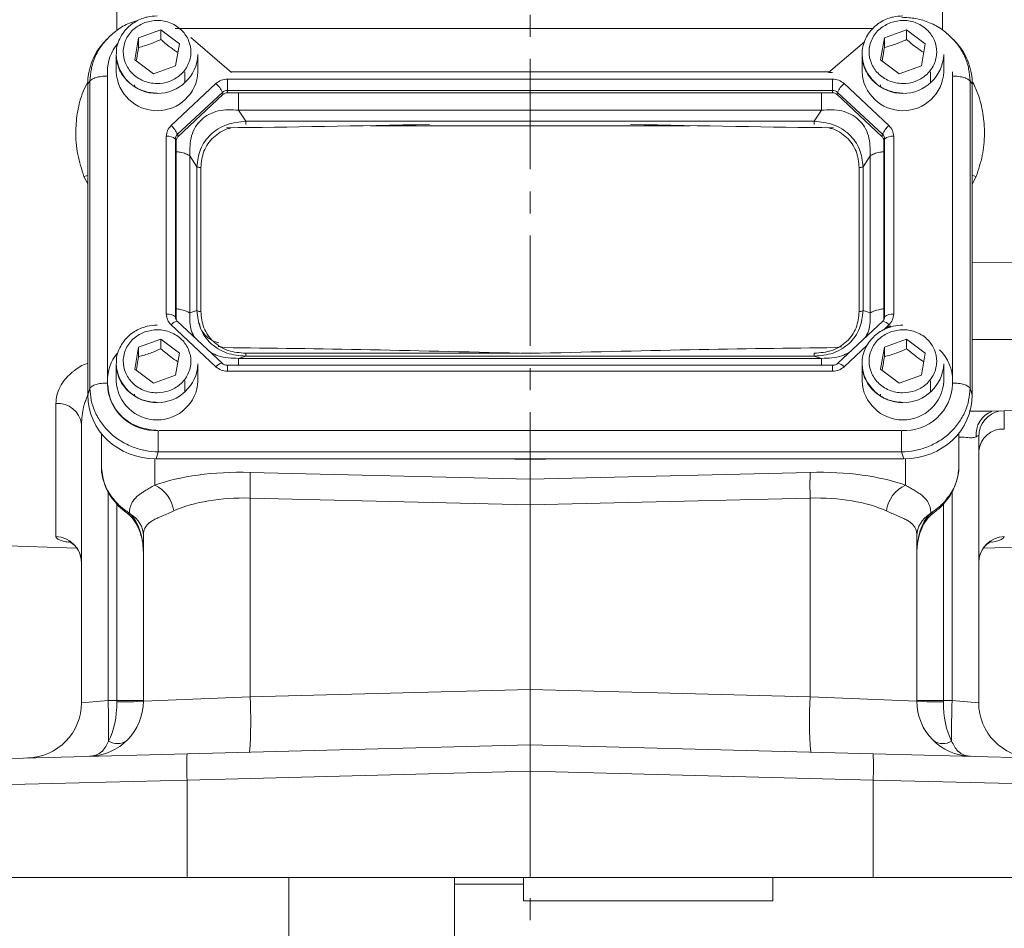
# Model space of a CAD drawing. Header units: inches. Extents: x 0.3 to 33.9, y 0.2 to 21.6.
# Tile 10 of 26: x 21 to 25.5, y 4.8 to 8.9. Entities that reach past the tile are written whole.
import ezdxf

# ---------------------------------------------------------------- set-up
doc = ezdxf.new("R2010")
doc.units = ezdxf.units.IN
doc.header["$MEASUREMENT"] = 0
doc.linetypes.add('CENTERX2', pattern=[0.8, 0.5, -0.1, 0.1, -0.1])
doc.layers.add('SLD-0', color=7, linetype='Continuous', lineweight=15)
doc.styles.add('SLDTEXTSTYLE0', font='TXT', dxfattribs={"width": 0.75})
doc.dimstyles.new('SLDDIMSTYLE0', dxfattribs={"dimtxt": 0.25, "dimasz": 0.13, "dimexe": 0, "dimexo": 0.0625, "dimgap": 0.0625, "dimtad": 0, "dimtih": 1, "dimtoh": 1, "dimrnd": 1e-09, "dimzin": 12, "dimdsep": 46, "dimtxsty": 'SLDTEXTSTYLE0', "dimsah": 1, "dimcen": 0.09, "dimadec": 0, "dimazin": 3, "dimtfac": 1, "dimtofl": 0, "dimtmove": 0, "dimatfit": 3, "dimfxl": 1, "dimfrac": 2, "dimtolj": 1, "dimtzin": 12, "dimarcsym": 0})

# ---------------------------------------------------------------- blocks, each defined once
blk = doc.blocks.new('_D_11')
at = {"layer": 'SLD-0'}
for p, q in [((23.369, 12.6045), (30.951, 12.6045)), ((30.826, 12.6045), (30.826, 9.2256)), ((30.3469, 8.8515), (30.2962, 8.8515)), ((30.2962, 8.8515), (30.2962, 8.4547)), ((31.3051, 8.8515), (31.3559, 8.8515)), ((31.3559, 8.8515), (31.3559, 8.4547)), ((30.2962, 8.4547), (30.3469, 8.4547)), ((31.3559, 8.4547), (31.3051, 8.4547)), ((30.826, 5.0249), (30.826, 8.4039)), ((26.866, 5.0249), (30.951, 5.0249))]:
    blk.add_line(p, q, dxfattribs=at)
for points in [[(30.826, 12.6045), (30.806, 12.4745), (30.846, 12.4745)], [(30.826, 5.0249), (30.846, 5.1549), (30.806, 5.1549)]]:
    blk.add_solid(points, dxfattribs=at)
at = {"layer": 'SLD-0', "char_height": 0.25, "attachment_point": 1, "style": 'SLDTEXTSTYLE0'}
for s, insert in [('7.58', (30.4012, 9.2246, -2.4475)), ('192.5', (30.4104, 8.7769, -2.4475))]:
    blk.add_mtext(s, dxfattribs=dict(at, insert=insert))

msp = doc.modelspace()

# ---------------------------------------------------------------- linework, layer by layer
at = {"color": 8, "linetype": 'Continuous', "lineweight": 15}
for p, q in [((25.1848, 10.3555), (25.1848, 8.8633)), ((21.4483, 8.8598), (21.4483, 10.1421)), ((24.8693, 8.8693), (21.7131, 8.8693)), ((21.4061, 8.651), (21.4061, 7.2817)), ((25.2308, 7.2817), (25.2308, 8.651)), ((24.0428, 8.4291), (22.5951, 8.4291)), ((21.3, 8.1995), (21.317, 8.2038)), ((21.317, 8.1665), (21.3, 8.1995)), ((25.3379, 8.1995), (25.32, 8.1643)), ((25.32, 7.8095), (25.5232, 7.8117)), ((24.9195, 7.5058), (24.9428, 7.5275)), ((24.9354, 7.5126), (24.9471, 7.5235)), ((25.5232, 7.4615), (25.32, 7.4615)), ((22.0319, 7.399), (23.2697, 7.399)), ((23.2768, 7.399), (23.3611, 7.399)), ((24.7395, 7.3378), (24.8441, 7.4354)), ((21.9498, 7.3444), (21.9498, 7.3175)), ((24.6872, 7.3175), (24.6872, 7.3444)), ((21.6202, 6.9212), (21.6202, 6.8014)), ((23.319, 6.9183), (23.1805, 6.9211)), ((23.4574, 6.9211), (23.319, 6.9183)), ((25.0177, 6.8014), (25.0177, 6.9212)), ((21.4096, 6.7718), (21.4096, 5.8261)), ((25.2283, 5.8261), (25.2283, 6.772)), ((21.4483, 5.8271), (21.4483, 6.7167)), ((25.1896, 6.7171), (25.1896, 5.8271))]:
    msp.add_line(p, q, dxfattribs=at)
at = {"color": 7, "linetype": 'Continuous', "lineweight": 15}
for p, q in [((21.4079, 8.8242), (21.4027, 8.8183)), ((21.5301, 8.7272), (21.547, 8.8268)), ((21.547, 8.8268), (21.6479, 8.8629)), ((21.547, 8.7838), (21.547, 8.8268)), ((21.6479, 8.8629), (21.7318, 8.7995)), ((21.6479, 8.8629), (21.6479, 8.8199)), ((21.9676, 8.6707), (21.783, 8.8286)), ((24.9051, 8.7272), (24.922, 8.8268)), ((24.922, 8.8268), (25.0229, 8.8629)), ((24.922, 8.7838), (24.922, 8.8268)), ((25.0229, 8.8629), (25.1068, 8.7995)), ((25.0229, 8.8629), (25.0229, 8.8199)), ((25.2342, 8.8183), (25.2292, 8.824)), ((21.4016, 8.8193), (21.3902, 8.8067)), ((21.7318, 8.7995), (21.7149, 8.6999)), ((24.8316, 8.8095), (24.6694, 8.6707)), ((25.1068, 8.7995), (25.0899, 8.6999)), ((25.2467, 8.8067), (25.2353, 8.8193)), ((21.446, 8.7519), (21.446, 8.6737)), ((21.816, 8.6737), (21.816, 8.7519)), ((24.821, 8.7519), (24.821, 8.6737)), ((25.191, 8.6737), (25.191, 8.7519)), ((21.6141, 8.6637), (21.5301, 8.7272)), ((21.7149, 8.6999), (21.6141, 8.6637)), ((24.9891, 8.6637), (24.9051, 8.7272)), ((25.0899, 8.6999), (24.9891, 8.6637)), ((21.406, 8.6737), (21.406, 8.6594)), ((21.406, 8.6594), (21.406, 8.6542)), ((21.756, 8.6245), (21.756, 8.6737)), ((24.672, 8.673), (21.9649, 8.673)), ((24.6694, 8.6707), (24.6872, 8.6707)), ((25.131, 8.6245), (25.131, 8.6737)), ((25.2309, 8.6542), (25.231, 8.6594)), ((25.231, 8.6594), (25.231, 8.6737)), ((21.3274, 8.6305), (21.317, 8.619)), ((21.317, 8.619), (21.317, 7.2098)), ((21.3274, 8.6305), (21.3274, 7.2406)), ((21.5295, 8.6146), (21.5298, 8.6073)), ((21.8975, 8.6201), (21.6942, 8.4303)), ((24.6872, 8.6403), (21.9498, 8.6403)), ((21.9498, 8.6403), (21.9498, 8.5893)), ((24.6872, 8.5893), (24.6872, 8.6403)), ((24.9428, 8.4303), (24.7395, 8.6201)), ((24.9045, 8.6146), (24.9048, 8.6073)), ((25.3096, 7.2406), (25.3096, 8.6305)), ((25.32, 8.619), (25.3096, 8.6305)), ((25.32, 7.2098), (25.32, 8.619)), ((21.9267, 8.5804), (21.7234, 8.3906)), ((21.9292, 8.5707), (21.726, 8.3809)), ((21.9292, 8.5707), (21.9267, 8.5804)), ((24.6872, 8.5893), (21.9498, 8.5893)), ((21.9498, 8.5893), (21.9498, 8.5786)), ((24.6872, 8.5786), (21.9498, 8.5786)), ((24.6872, 8.5786), (24.6872, 8.5893)), ((24.7077, 8.5707), (24.7102, 8.5804)), ((24.911, 8.3809), (24.7077, 8.5707)), ((24.9135, 8.3906), (24.7102, 8.5804)), ((21.9999, 8.4997), (22.0319, 8.4499)), ((24.6371, 8.4997), (21.9999, 8.4997)), ((24.605, 8.4499), (24.6371, 8.4997)), ((24.605, 8.4499), (22.0319, 8.4499)), ((21.6725, 8.3815), (21.6725, 7.5764)), ((21.726, 8.3809), (21.7234, 8.3906)), ((24.911, 8.3809), (24.9135, 8.3906)), ((24.9644, 7.5764), (24.9644, 8.3815)), ((21.7139, 8.3691), (21.7139, 7.5639)), ((21.7175, 8.3618), (21.7139, 8.3691)), ((21.7175, 8.3618), (21.7175, 7.5566)), ((24.9195, 8.3618), (24.923, 8.3691)), ((24.9195, 7.5566), (24.9195, 8.3618)), ((24.923, 7.5639), (24.923, 8.3691)), ((21.779, 8.2935), (21.779, 7.5819)), ((21.8111, 8.2437), (21.779, 8.2935)), ((24.8258, 8.2437), (24.8579, 8.2935)), ((24.8579, 7.5819), (24.8579, 8.2935)), ((21.8111, 8.2437), (21.8111, 7.592)), ((24.8258, 7.592), (24.8258, 8.2437)), ((21.8293, 8.2399), (21.8293, 7.5882)), ((24.8077, 7.5882), (24.8077, 8.2399)), ((21.8111, 7.592), (21.779, 7.5819)), ((24.8258, 7.592), (24.8579, 7.5819)), ((21.7175, 7.5566), (21.7139, 7.5639)), ((21.9261, 7.3534), (21.7228, 7.5432)), ((24.9141, 7.5432), (24.7108, 7.3534)), ((24.92, 7.5511), (24.9152, 7.5438)), ((24.9199, 7.5508), (24.9194, 7.5499)), ((24.9195, 7.5566), (24.923, 7.5639)), ((21.6942, 7.5275), (21.8975, 7.3378)), ((21.547, 7.4264), (21.6479, 7.4625)), ((21.6479, 7.4625), (21.7318, 7.3991)), ((21.6479, 7.4625), (21.6479, 7.4195)), ((24.922, 7.4264), (25.0229, 7.4625)), ((25.0229, 7.4625), (25.1068, 7.3991)), ((25.0229, 7.4625), (25.0229, 7.4195)), ((21.5301, 7.3268), (21.547, 7.4264)), ((21.547, 7.3834), (21.547, 7.4264)), ((21.7318, 7.3991), (21.7149, 7.2995)), ((21.9365, 7.4245), (21.9081, 7.4293)), ((22.665, 7.4133), (22.6363, 7.4139)), ((24.0016, 7.4139), (23.973, 7.4133)), ((24.7287, 7.4275), (24.7015, 7.4245)), ((24.9051, 7.3268), (24.922, 7.4264)), ((24.922, 7.3834), (24.922, 7.4264)), ((25.1068, 7.3991), (25.0899, 7.2995)), ((22.0319, 7.3858), (21.9999, 7.3758)), ((21.9999, 7.3758), (24.6371, 7.3758)), ((22.0319, 7.3858), (24.605, 7.3858)), ((24.605, 7.3858), (24.6371, 7.3758)), ((21.446, 7.3515), (21.446, 7.2734)), ((21.6141, 7.2634), (21.5301, 7.3268)), ((21.816, 7.2734), (21.816, 7.3515)), ((24.6872, 7.3445), (21.9498, 7.3445)), ((21.9498, 7.3445), (21.9498, 7.3444)), ((21.9498, 7.3175), (24.6872, 7.3175)), ((24.6872, 7.3444), (24.6872, 7.3445)), ((24.821, 7.3515), (24.821, 7.2734)), ((24.9891, 7.2634), (24.9051, 7.3268)), ((25.191, 7.2734), (25.191, 7.3515)), ((21.406, 7.2734), (21.406, 7.259)), ((21.7149, 7.2995), (21.6141, 7.2634)), ((21.756, 7.2242), (21.756, 7.2734)), ((25.0899, 7.2995), (24.9891, 7.2634)), ((25.131, 7.2242), (25.131, 7.2734)), ((25.231, 7.259), (25.231, 7.2734)), ((21.317, 7.2098), (21.3274, 7.2406)), ((25.32, 7.2098), (25.3096, 7.2406)), ((21.5295, 7.2142), (21.5298, 7.2069)), ((24.9045, 7.2142), (24.9048, 7.2069)), ((21.1732, 6.5691), (21.1732, 7.1719)), ((25.408, 7.1365), (25.5232, 7.1405)), ((21.289, 5.8166), (21.289, 7.078)), ((21.6399, 7.0491), (24.997, 7.0491)), ((21.379, 7.0277), (21.379, 7.0352)), ((21.379, 7.0277), (21.379, 6.8875)), ((25.259, 7.0365), (25.259, 7.0277)), ((25.259, 6.8875), (25.259, 7.0277)), ((25.349, 7.0213), (25.349, 5.8166)), ((21.6262, 6.9211), (21.6366, 6.9519)), ((21.6366, 6.9519), (25.0003, 6.9519)), ((25.0107, 6.9211), (25.0003, 6.9519)), ((21.6262, 6.9211), (25.0107, 6.9211)), ((23.319, 6.9183), (23.319, 6.9211)), ((23.319, 6.8294), (23.319, 6.9183)), ((22.0515, 6.8598), (23.319, 6.8294)), ((23.319, 6.8294), (24.5864, 6.8598)), ((23.319, 6.8294), (23.319, 6.7128)), ((23.319, 6.7128), (22.0515, 6.7432)), ((22.0515, 6.7432), (22.0515, 5.8429)), ((24.5864, 6.7432), (23.319, 6.7128)), ((24.5864, 5.8429), (24.5864, 6.7432)), ((23.319, 5.876), (23.319, 6.7128)), ((21.4937, 6.6756), (21.5012, 6.6702)), ((21.5057, 6.6753), (21.5109, 6.6701)), ((25.127, 6.6701), (25.1323, 6.6753)), ((19.7703, 6.5685), (21.267, 6.5162)), ((21.569, 5.8239), (21.569, 6.5716)), ((25.069, 6.5716), (25.069, 5.8239)), ((25.3707, 6.5162), (25.5232, 6.5215)), ((21.569, 5.8239), (22.0515, 5.8429)), ((22.0515, 5.8429), (23.319, 5.876)), ((23.319, 5.876), (24.5864, 5.8429)), ((23.319, 5.876), (23.319, 5.6262)), ((24.5864, 5.8429), (25.069, 5.8239)), ((21.289, 5.8166), (21.4096, 5.8261)), ((21.4096, 5.8261), (21.4483, 5.8271)), ((21.4483, 5.8271), (21.569, 5.8271)), ((25.069, 5.8271), (25.1896, 5.8271)), ((25.1896, 5.8271), (25.2283, 5.8261)), ((25.2283, 5.8261), (25.349, 5.8166)), ((21.7666, 5.5855), (23.319, 5.6262)), ((23.319, 5.6262), (24.8713, 5.5855)), ((23.319, 5.5062), (23.319, 5.6262)), ((19.9358, 5.5376), (21.7666, 5.5855)), ((24.8713, 5.5855), (26.7021, 5.5376)), ((23.319, 5.5062), (21.7666, 5.4656)), ((24.8713, 5.4656), (23.319, 5.5062)), ((23.319, 5.5062), (23.319, 5.0249)), ((21.7666, 5.4656), (19.819, 5.4176)), ((21.7666, 5.4656), (21.7666, 5.0249)), ((24.8713, 5.0249), (24.8713, 5.4656)), ((26.819, 5.4176), (24.8713, 5.4656)), ((21.7666, 5.0249), (20.8955, 5.0249)), ((23.319, 5.0249), (21.7666, 5.0249)), ((22.2273, 5.0249), (22.2273, 4.06)), ((22.9773, 5.0249), (22.9773, 4.06)), ((22.9773, 4.9949), (23.2893, 4.9949)), ((23.2893, 5.0249), (23.2893, 4.9195)), ((24.8713, 5.0249), (23.319, 5.0249)), ((24.4173, 5.0249), (24.4173, 4.9195)), ((25.7424, 5.0249), (24.8713, 5.0249)), ((23.2893, 4.9195), (23.2893, 4.9194)), ((23.2893, 4.9194), (24.4173, 4.9194)), ((24.4173, 4.9195), (24.4173, 4.9194))]:
    msp.add_line(p, q, dxfattribs=at)
at = {"color": 8, "linetype": 'Continuous', "lineweight": 15, "flags": 128}
for points in [[(25.3379, 8.1995), (25.3208, 8.2038), (25.32, 8.204)], [(21.7228, 7.5432), (21.7221, 7.5437), (21.7199, 7.544), (21.7169, 7.5434), (21.7133, 7.5418), (21.709, 7.5394), (21.7043, 7.5361), (21.6993, 7.5321), (21.6942, 7.5275)], [(24.9471, 7.5235), (24.9503, 7.5204), (24.952, 7.5187)], [(21.444, 6.7268), (21.4418, 6.7245), (21.4417, 6.7241)], [(25.194, 6.7268), (25.1961, 6.7245), (25.1963, 6.7241)], [(21.5057, 6.6753), (21.4988, 6.6743), (21.4939, 6.676)], [(25.1323, 6.6753), (25.1391, 6.6743), (25.1441, 6.676)]]:
    msp.add_lwpolyline(points, dxfattribs=at)
at = {"color": 7, "linetype": 'Continuous', "lineweight": 15, "flags": 128}
for points in [[(24.9152, 7.5438), (24.9148, 7.5437), (24.9141, 7.5432)], [(24.7108, 7.3534), (24.7116, 7.3539), (24.712, 7.3541)]]:
    msp.add_lwpolyline(points, dxfattribs=at)
at = {"color": 7, "linetype": 'Continuous', "lineweight": 15}
for centre, radius, start, end in [((21.6071, 8.673), 0.2011, 140.5882, 179.7874), ((21.631, 8.7606), 0.1852, 182.7192, 357.2808), ((25.006, 8.7606), 0.1852, 182.7192, 357.2808), ((21.631, 8.6825), 0.1852, 182.7192, 357.2808), ((25.006, 8.6825), 0.1852, 182.7192, 357.2808), ((21.8269, 8.5375), 0.1086, 23.2239, 49.4763), ((24.8101, 8.5375), 0.1086, 130.5237, 156.7761), ((21.9496, 8.5555), 0.0338, 89.6933, 132.5899), ((21.9496, 8.5486), 0.0301, 89.6933, 132.5899), ((24.6874, 8.5555), 0.0338, 47.4101, 90.3067), ((24.6873, 8.5486), 0.0301, 47.4101, 90.3067), ((21.6236, 8.3477), 0.1086, 23.2239, 49.4763), ((25.0133, 8.3477), 0.1086, 130.5237, 156.7761), ((21.6796, 8.33), 0.052, 48.737, 97.7903), ((21.7433, 8.3689), 0.0294, 132.5248, 179.6232), ((21.7437, 8.3616), 0.0262, 132.5248, 179.6232), ((24.8933, 8.3616), 0.0262, 0.3768, 47.4752), ((24.8936, 8.3689), 0.0294, 0.3768, 47.4752), ((24.9574, 8.33), 0.052, 82.2097, 131.263), ((21.6796, 7.5248), 0.052, 48.737, 97.7903), ((24.9574, 7.5248), 0.052, 82.2097, 131.263), ((21.7431, 7.5567), 0.0257, 180.1062, 209.1037), ((24.894, 7.5567), 0.0255, 338.3655, 359.9556), ((21.6068, 7.2727), 0.2008, 141.2322, 179.8141), ((25.0291, 7.2725), 0.2019, 0.2328, 44.9951), ((21.631, 7.3603), 0.1852, 182.7192, 357.2808), ((25.006, 7.3603), 0.1852, 182.7192, 357.2808), ((21.631, 7.2822), 0.1852, 182.7192, 357.2808), ((25.006, 7.2822), 0.1852, 182.7192, 357.2808), ((21.624, 7.2669), 0.2182, 182.0659, 273.2963), ((25.0129, 7.2669), 0.2182, 266.7037, 357.9341), ((21.1815, 7.0639), 0.1084, 7.4986, 94.4384), ((25.4584, 6.946), 0.11, 86.6797, 174.0955), ((20.3215, 6.8015), 1.731, 358.0694, 1.9306), ((26.3164, 6.8015), 1.731, 178.0694, 181.9306), ((21.5578, 6.6651), 0.15, 7.5632, 65.4088), ((25.0801, 6.6651), 0.15, 114.5912, 172.4368), ((21.4538, 6.5701), 0.1152, 0.7255, 60.28), ((25.1841, 6.5701), 0.1152, 119.72, 179.2745), ((21.17, 6.4502), 0.1189, 0.459, 88.4952), ((25.4679, 6.4502), 0.1189, 91.5048, 179.541), ((20.2579, 5.7335), 1.7969, 355.5123, 3.4878), ((26.38, 5.7335), 1.7969, 176.5122, 184.4877), ((21.039, 5.8166), 0.25, 271.5, 0), ((21.319, 5.8239), 0.25, 271.5, 0), ((16.2051, 5.6776), 5.2066, 359.6169, 1.6338), ((21.4778, 7.0009), 1.1805, 268.5721, 274.4279), ((25.319, 5.8239), 0.25, 180, 268.5), ((25.1601, 7.0009), 1.1805, 265.5721, 271.4279), ((30.4328, 5.6776), 5.2066, 178.3662, 180.3831), ((25.599, 5.8166), 0.25, 180, 268.5), ((21.451, 5.705), 0.0736, 237.6844, 305.3156), ((25.187, 5.705), 0.0736, 234.6844, 302.3156), ((22.9132, 5.5256), 1.1481, 177.0055, 182.9945), ((23.7248, 5.5256), 1.1481, 357.0055, 2.9945)]:
    msp.add_arc(centre, radius, start, end, dxfattribs=at)
at = {"color": 8, "linetype": 'Continuous', "lineweight": 15}
for centre, radius, start, end in [((21.7427, 7.564), 0.0288, 180.0913, 209.3212), ((24.9099, 7.5035), 0.0406, 36.1819, 82.5132), ((24.8942, 7.564), 0.0288, 332.7518, 359.904), ((21.9303, 7.3137), 0.0407, 97.5124, 143.8074), ((24.7022, 7.3062), 0.0488, 40.2307, 78.4378), ((25.4478, 7.0313), 0.111, 110.7811, 185.2589), ((25.4681, 7.0207), 0.1192, 100.7884, 179.7509), ((21.5067, 6.6821), 0.0127, 233.206, 289.3452), ((25.1312, 6.6821), 0.0127, 250.6684, 306.6799)]:
    msp.add_arc(centre, radius, start, end, dxfattribs=at)
at = {"color": 7, "linetype": 'Continuous', "lineweight": 15}
for centre, major_axis, ratio, start_param, end_param in [((21.6358, 8.6101), (0.313, -0.0656), 0.927683, 2.642019, 3.333612), ((25.0011, 8.6101), (0.313, 0.0656), 0.927683, 6.091166, 6.782759), ((23.8938, 8.5759), (3.4384, 0.1121), 0.032567, 4.108742, 4.407208), ((22.7441, 8.5759), (3.4384, -0.1121), 0.032567, 5.01757, 5.315642), ((23.8938, 7.2686), (3.4384, -0.1121), 0.032567, 1.739821, 2.177444), ((22.7441, 7.2686), (3.4384, 0.1121), 0.032567, 0.964148, 1.401772), ((21.6358, 7.2188), (0.313, 0.0656), 0.927683, 2.949574, 4.490212), ((25.0011, 7.2188), (0.313, -0.0656), 0.927683, 4.934566, 6.475204), ((22.0733, 6.6192), (0.6249, -0.0274), 0.383235, 1.622509, 2.398549), ((24.5646, 6.6192), (0.6249, 0.0274), 0.383235, 0.743044, 1.519084), ((22.069, 6.5026), (0.4998, -0.0303), 0.478472, 1.634733, 2.410774), ((24.569, 6.5026), (0.4998, 0.0303), 0.478472, 0.730819, 1.506859), ((21.444, 6.4974), (0, 0.2045), 0.611254, 4.712389, 5.718047), ((25.194, 6.4974), (0, 0.2045), 0.611254, 0.565139, 1.570796), ((21.319, 5.8239), (-0.0065, 0.2499), 0.517444, 3.888295, 4.686209), ((21.444, 5.8272), (-0.0033, 0.25), 0.017441, 4.686437, 4.711704), ((25.319, 5.8239), (0.0065, 0.2499), 0.517444, 1.596976, 2.39489), ((25.194, 5.8272), (0.0033, 0.25), 0.017441, 1.571481, 1.596748)]:
    msp.add_ellipse(centre, major_axis=major_axis, ratio=ratio, start_param=start_param, end_param=end_param, dxfattribs=at)
for points, knots in [([(21.631, 8.9267), (21.616, 8.9258), (21.5949, 8.9244), (21.5653, 8.9158), (21.5411, 8.9056), (21.5146, 8.889), (21.4902, 8.8669), (21.4692, 8.8393), (21.4544, 8.8066), (21.4468, 8.7816), (21.447, 8.768), (21.447, 8.7668)], [0, 0, 0, 0, 0.164359, 0.230221, 0.33966, 0.453823, 0.577036, 0.707023, 0.843433, 0.986534, 1, 1, 1, 1]), ([(25.006, 8.9267), (24.991, 8.9258), (24.9699, 8.9244), (24.9403, 8.9158), (24.9161, 8.9056), (24.8896, 8.889), (24.8652, 8.8669), (24.8442, 8.8393), (24.8294, 8.8066), (24.8218, 8.7816), (24.822, 8.768), (24.822, 8.7668)], [0, 0, 0, 0, 0.164359, 0.230221, 0.33966, 0.453823, 0.577036, 0.707023, 0.843433, 0.986534, 1, 1, 1, 1]), ([(25.2355, 8.819), (25.2195, 8.8345), (25.1874, 8.8655), (25.1281, 8.8971), (25.0649, 8.917), (25.0216, 8.9193), (25.0003, 8.9204)], [0, 0, 0, 0, 0.2567611, 0.5107314, 0.7594849, 1, 1, 1, 1]), ([(21.5415, 8.9049), (21.5296, 8.9015), (21.4967, 8.892), (21.4479, 8.8636), (21.417, 8.834), (21.4016, 8.8192)], [0, 0, 0, 0, 0.222569, 0.611664, 1, 1, 1, 1]), ([(21.5761, 8.8967), (21.5948, 8.9013), (21.6236, 8.9085), (21.6637, 8.9038), (21.6936, 8.8948), (21.721, 8.8801), (21.751, 8.8552), (21.7773, 8.8158), (21.786, 8.77), (21.7815, 8.7328), (21.7717, 8.7048), (21.756, 8.6793), (21.7294, 8.6513), (21.6871, 8.6268), (21.6382, 8.6186), (21.5983, 8.6228), (21.5683, 8.6319), (21.541, 8.6466), (21.5109, 8.6715), (21.4847, 8.7109), (21.4759, 8.7566), (21.4804, 8.7939), (21.4902, 8.8219), (21.506, 8.8473), (21.5324, 8.8758), (21.5589, 8.8885), (21.5761, 8.8967)], [0, 0, 0, 0, 0.0598642, 0.0920902, 0.125, 0.1579098, 0.1901358, 0.25, 0.3098642, 0.3420902, 0.375, 0.4079098, 0.4401358, 0.5, 0.5598642, 0.5920902, 0.625, 0.6579098, 0.6901358, 0.75, 0.8098642, 0.8420902, 0.875, 0.9079098, 0.9401358, 1, 1, 1, 1]), ([(24.9511, 8.8967), (24.9698, 8.9013), (24.9986, 8.9085), (25.0387, 8.9038), (25.0686, 8.8948), (25.096, 8.8801), (25.126, 8.8552), (25.1523, 8.8158), (25.161, 8.77), (25.1565, 8.7328), (25.1467, 8.7048), (25.131, 8.6793), (25.1044, 8.6513), (25.0621, 8.6268), (25.0132, 8.6186), (24.9733, 8.6228), (24.9433, 8.6319), (24.916, 8.6466), (24.8859, 8.6715), (24.8597, 8.7109), (24.8509, 8.7566), (24.8554, 8.7939), (24.8652, 8.8219), (24.881, 8.8473), (24.9074, 8.8758), (24.9339, 8.8885), (24.9511, 8.8967)], [0, 0, 0, 0, 0.059864, 0.09209, 0.125, 0.15791, 0.190136, 0.25, 0.309864, 0.34209, 0.375, 0.40791, 0.440136, 0.5, 0.559864, 0.59209, 0.625, 0.65791, 0.690136, 0.75, 0.809864, 0.84209, 0.875, 0.90791, 0.940136, 1, 1, 1, 1]), ([(21.5369, 8.7221), (21.5377, 8.7262), (21.5411, 8.7447), (21.5444, 8.7667), (21.547, 8.7838)], [0, 0, 0, 0, 0.221926, 1, 1, 1, 1]), ([(21.547, 8.7838), (21.5558, 8.786), (21.5735, 8.7906), (21.5997, 8.7994), (21.6248, 8.8093), (21.6401, 8.8164), (21.6479, 8.8199)], [0, 0, 0, 0, 0.264614, 0.534966, 0.765352, 1, 1, 1, 1]), ([(21.6479, 8.8199), (21.6629, 8.807), (21.6887, 8.7846), (21.7144, 8.7679), (21.7253, 8.7609)], [0, 0, 0, 0, 0.580034, 1, 1, 1, 1]), ([(24.9119, 8.7221), (24.9127, 8.7262), (24.9161, 8.7447), (24.9194, 8.7667), (24.922, 8.7838)], [0, 0, 0, 0, 0.2219265, 1, 1, 1, 1]), ([(24.922, 8.7838), (24.9308, 8.786), (24.9485, 8.7906), (24.9747, 8.7994), (24.9998, 8.8093), (25.0151, 8.8164), (25.0229, 8.8199)], [0, 0, 0, 0, 0.264614, 0.534966, 0.765352, 1, 1, 1, 1]), ([(25.0229, 8.8199), (25.0379, 8.807), (25.0637, 8.7846), (25.0894, 8.7679), (25.1003, 8.7609)], [0, 0, 0, 0, 0.580034, 1, 1, 1, 1]), ([(21.447, 8.7668), (21.4465, 8.7548), (21.4455, 8.7288), (21.456, 8.691), (21.4745, 8.656), (21.4993, 8.6272), (21.5276, 8.6056), (21.5552, 8.5916), (21.5818, 8.5827), (21.6065, 8.5779), (21.6234, 8.5773), (21.631, 8.577)], [0, 0, 0, 0, 0.123255, 0.267336, 0.39784, 0.526284, 0.649118, 0.752566, 0.83297, 0.925676, 1, 1, 1, 1]), ([(24.822, 8.7668), (24.8215, 8.7548), (24.8205, 8.7288), (24.831, 8.691), (24.8495, 8.656), (24.8743, 8.6272), (24.9026, 8.6056), (24.9302, 8.5916), (24.9568, 8.5827), (24.9815, 8.5779), (24.9984, 8.5773), (25.006, 8.577)], [0, 0, 0, 0, 0.123255, 0.267336, 0.39784, 0.526284, 0.649118, 0.752566, 0.83297, 0.925676, 1, 1, 1, 1]), ([(21.9999, 8.4997), (21.9684, 8.5013), (21.9218, 8.5037), (21.8654, 8.4824), (21.8302, 8.4578), (21.8033, 8.4245), (21.7788, 8.3702), (21.779, 8.3244), (21.779, 8.2935)], [0, 0, 0, 0, 0.257397, 0.381602, 0.5, 0.618394, 0.742603, 1, 1, 1, 1]), ([(24.8579, 8.2935), (24.858, 8.3244), (24.8581, 8.3702), (24.8336, 8.4245), (24.8068, 8.4578), (24.7715, 8.4824), (24.7151, 8.5037), (24.6685, 8.5013), (24.6371, 8.4997)], [0, 0, 0, 0, 0.2573968, 0.3816022, 0.5, 0.618394, 0.7426032, 1, 1, 1, 1]), ([(22.0319, 8.4499), (22.0029, 8.4467), (21.9592, 8.4419), (21.9073, 8.4164), (21.8732, 8.3908), (21.8459, 8.3591), (21.8188, 8.3109), (21.8142, 8.2705), (21.8111, 8.2437)], [0, 0, 0, 0, 0.248977, 0.376059, 0.5, 0.623945, 0.751023, 1, 1, 1, 1]), ([(24.8258, 8.2437), (24.8228, 8.2705), (24.8181, 8.3109), (24.791, 8.3591), (24.7637, 8.3908), (24.7296, 8.4164), (24.6778, 8.4419), (24.634, 8.4467), (24.605, 8.4499)], [0, 0, 0, 0, 0.2489774, 0.3760593, 0.5, 0.6239451, 0.7510226, 1, 1, 1, 1]), ([(21.8111, 7.592), (21.8142, 7.5646), (21.8188, 7.5234), (21.8459, 7.4747), (21.8732, 7.4428), (21.9073, 7.4174), (21.9592, 7.3923), (22.0029, 7.3884), (22.0319, 7.3858)], [0, 0, 0, 0, 0.248977, 0.376059, 0.5, 0.623945, 0.751023, 1, 1, 1, 1]), ([(21.8293, 7.5882), (21.8317, 7.5631), (21.8353, 7.5252), (21.8597, 7.4802), (21.8848, 7.4509), (21.9162, 7.4274), (21.9645, 7.4046), (22.005, 7.4013), (22.0319, 7.399)], [0, 0, 0, 0, 0.250062, 0.376147, 0.5, 0.62379, 0.749938, 1, 1, 1, 1]), ([(24.605, 7.3858), (24.634, 7.3884), (24.6778, 7.3923), (24.7296, 7.4174), (24.7637, 7.4428), (24.791, 7.4747), (24.8181, 7.5234), (24.8228, 7.5646), (24.8258, 7.592)], [0, 0, 0, 0, 0.248977, 0.376059, 0.5, 0.623945, 0.751023, 1, 1, 1, 1]), ([(24.605, 7.399), (24.6319, 7.4013), (24.6725, 7.4046), (24.7207, 7.4274), (24.7521, 7.4509), (24.7772, 7.4802), (24.8016, 7.5252), (24.8053, 7.5631), (24.8077, 7.5882)], [0, 0, 0, 0, 0.250062, 0.376147, 0.5, 0.62379, 0.749938, 1, 1, 1, 1]), ([(21.9105, 7.4458), (21.9033, 7.4479), (21.8868, 7.4529), (21.8672, 7.4644), (21.8498, 7.4786), (21.8355, 7.497), (21.8259, 7.515), (21.8236, 7.5296), (21.8228, 7.5348)], [0, 0, 0, 0, 0.1099982, 0.2505668, 0.413289, 0.6065041, 0.8593495, 1, 1, 1, 1]), ([(21.631, 7.5263), (21.616, 7.5254), (21.5949, 7.5241), (21.5653, 7.5154), (21.5411, 7.5052), (21.5146, 7.4886), (21.4902, 7.4665), (21.4692, 7.4389), (21.4544, 7.4063), (21.4468, 7.3812), (21.447, 7.3676), (21.447, 7.3664)], [0, 0, 0, 0, 0.1643593, 0.2302209, 0.3396598, 0.4538232, 0.5770359, 0.7070226, 0.8434333, 0.9865342, 1, 1, 1, 1]), ([(21.5761, 7.4963), (21.5948, 7.501), (21.6236, 7.5081), (21.6637, 7.5034), (21.6936, 7.4944), (21.721, 7.4797), (21.751, 7.4548), (21.7773, 7.4154), (21.786, 7.3697), (21.7815, 7.3324), (21.7717, 7.3044), (21.756, 7.2789), (21.7294, 7.2509), (21.6871, 7.2264), (21.6382, 7.2182), (21.5983, 7.2224), (21.5683, 7.2315), (21.541, 7.2462), (21.5109, 7.2711), (21.4847, 7.3105), (21.4759, 7.3563), (21.4804, 7.3935), (21.4902, 7.4215), (21.506, 7.4469), (21.5324, 7.4754), (21.5589, 7.4881), (21.5761, 7.4963)], [0, 0, 0, 0, 0.059864, 0.09209, 0.125, 0.15791, 0.190136, 0.25, 0.309864, 0.34209, 0.375, 0.40791, 0.440136, 0.5, 0.559864, 0.59209, 0.625, 0.65791, 0.690136, 0.75, 0.809864, 0.84209, 0.875, 0.90791, 0.940136, 1, 1, 1, 1]), ([(25.006, 7.5263), (24.991, 7.5254), (24.9699, 7.5241), (24.9403, 7.5154), (24.9161, 7.5052), (24.8896, 7.4886), (24.8652, 7.4665), (24.8442, 7.4389), (24.8294, 7.4063), (24.8218, 7.3812), (24.822, 7.3676), (24.822, 7.3664)], [0, 0, 0, 0, 0.1643593, 0.2302209, 0.3396598, 0.4538232, 0.5770359, 0.7070226, 0.8434333, 0.9865342, 1, 1, 1, 1]), ([(24.9511, 7.4963), (24.9698, 7.501), (24.9986, 7.5081), (25.0387, 7.5034), (25.0686, 7.4944), (25.096, 7.4797), (25.126, 7.4548), (25.1523, 7.4154), (25.161, 7.3697), (25.1565, 7.3324), (25.1467, 7.3044), (25.131, 7.2789), (25.1044, 7.2509), (25.0621, 7.2264), (25.0132, 7.2182), (24.9733, 7.2224), (24.9433, 7.2315), (24.916, 7.2462), (24.8859, 7.2711), (24.8597, 7.3105), (24.8509, 7.3563), (24.8554, 7.3935), (24.8652, 7.4215), (24.881, 7.4469), (24.9074, 7.4754), (24.9339, 7.4881), (24.9511, 7.4963)], [0, 0, 0, 0, 0.059864, 0.09209, 0.125, 0.15791, 0.190136, 0.25, 0.309864, 0.34209, 0.375, 0.40791, 0.440136, 0.5, 0.559864, 0.59209, 0.625, 0.65791, 0.690136, 0.75, 0.809864, 0.84209, 0.875, 0.90791, 0.940136, 1, 1, 1, 1]), ([(21.547, 7.3834), (21.5558, 7.3857), (21.5735, 7.3903), (21.5997, 7.399), (21.6248, 7.4089), (21.6401, 7.416), (21.6479, 7.4195)], [0, 0, 0, 0, 0.264614, 0.534966, 0.765352, 1, 1, 1, 1]), ([(21.6479, 7.4195), (21.6629, 7.4066), (21.6887, 7.3843), (21.7144, 7.3675), (21.7253, 7.3605)], [0, 0, 0, 0, 0.580034, 1, 1, 1, 1]), ([(24.922, 7.3834), (24.9308, 7.3857), (24.9485, 7.3903), (24.9747, 7.399), (24.9998, 7.4089), (25.0151, 7.416), (25.0229, 7.4195)], [0, 0, 0, 0, 0.264614, 0.534966, 0.765352, 1, 1, 1, 1]), ([(25.0229, 7.4195), (25.0379, 7.4066), (25.0637, 7.3843), (25.0894, 7.3675), (25.1003, 7.3605)], [0, 0, 0, 0, 0.580034, 1, 1, 1, 1]), ([(21.447, 7.3664), (21.4465, 7.3544), (21.4455, 7.3285), (21.456, 7.2906), (21.4745, 7.2556), (21.4993, 7.2268), (21.5276, 7.2052), (21.5552, 7.1912), (21.5818, 7.1824), (21.6065, 7.1775), (21.6234, 7.1769), (21.631, 7.1767)], [0, 0, 0, 0, 0.1232546, 0.2673364, 0.3978401, 0.5262845, 0.6491177, 0.7525663, 0.8329703, 0.9256761, 1, 1, 1, 1]), ([(21.5369, 7.3217), (21.5377, 7.3258), (21.5411, 7.3443), (21.5444, 7.3663), (21.547, 7.3834)], [0, 0, 0, 0, 0.2219265, 1, 1, 1, 1]), ([(21.9498, 7.3444), (21.9474, 7.3445), (21.9428, 7.3448), (21.9361, 7.3468), (21.93, 7.3498), (21.9266, 7.3526), (21.925, 7.3541)], [0, 0, 0, 0, 0.252088, 0.50276, 0.752051, 1, 1, 1, 1]), ([(24.712, 7.3541), (24.7103, 7.3526), (24.7069, 7.3498), (24.7008, 7.3468), (24.6942, 7.3448), (24.6895, 7.3445), (24.6872, 7.3444)], [0, 0, 0, 0, 0.247949, 0.49724, 0.747912, 1, 1, 1, 1]), ([(24.822, 7.3664), (24.8215, 7.3544), (24.8205, 7.3285), (24.831, 7.2906), (24.8495, 7.2556), (24.8743, 7.2268), (24.9026, 7.2052), (24.9302, 7.1912), (24.9568, 7.1824), (24.9815, 7.1775), (24.9984, 7.1769), (25.006, 7.1767)], [0, 0, 0, 0, 0.1232546, 0.2673364, 0.3978401, 0.5262845, 0.6491177, 0.7525663, 0.8329703, 0.9256761, 1, 1, 1, 1]), ([(24.9119, 7.3217), (24.9127, 7.3258), (24.9161, 7.3443), (24.9194, 7.3663), (24.922, 7.3834)], [0, 0, 0, 0, 0.2219265, 1, 1, 1, 1]), ([(21.3274, 7.2406), (21.3286, 7.2223), (21.331, 7.1865), (21.3457, 7.1425), (21.3624, 7.1087), (21.3837, 7.0752), (21.4169, 7.0374), (21.4657, 7.0001), (21.52, 6.9733), (21.5778, 6.9562), (21.6167, 6.9533), (21.6366, 6.9519)], [0, 0, 0, 0, 0.123096, 0.24092, 0.306486, 0.371549, 0.500085, 0.628624, 0.75908, 0.876905, 1, 1, 1, 1]), ([(21.408, 7.2552), (21.4107, 7.2311), (21.4152, 7.1924), (21.4425, 7.145), (21.472, 7.1106), (21.5088, 7.083), (21.5626, 7.0563), (21.6074, 7.052), (21.6366, 7.0491)], [0, 0, 0, 0, 0.219463, 0.351506, 0.485911, 0.620316, 0.75236, 1, 1, 1, 1]), ([(25.0003, 6.9519), (25.0202, 6.9533), (25.0592, 6.9561), (25.1069, 6.9704), (25.1434, 6.9863), (25.1795, 7.0064), (25.2201, 7.0374), (25.26, 7.0829), (25.2882, 7.1332), (25.3059, 7.1865), (25.3083, 7.2223), (25.3096, 7.2406)], [0, 0, 0, 0, 0.123096, 0.24092, 0.306486, 0.371549, 0.500085, 0.628624, 0.75908, 0.876905, 1, 1, 1, 1]), ([(25.4645, 7.1399), (25.4645, 7.1374), (25.4645, 7.1323), (25.4645, 7.1196), (25.4645, 7.1028), (25.4646, 7.0819), (25.4647, 7.0646), (25.4648, 7.0559)], [0, 0, 0, 0, 0.194312, 0.390223, 0.591225, 0.793998, 1, 1, 1, 1]), ([(25.349, 7.0213), (25.3487, 7.0226), (25.348, 7.026), (25.3431, 7.0246), (25.3384, 7.0218), (25.3373, 7.0211)], [0, 0, 0, 0, 0.344922, 0.848485, 1, 1, 1, 1]), ([(21.379, 6.8875), (21.3816, 6.8621), (21.3867, 6.8115), (21.417, 6.7581), (21.4391, 6.7324), (21.444, 6.7268)], [0, 0, 0, 0, 0.440119, 0.877499, 1, 1, 1, 1]), ([(21.3799, 6.8846), (21.3797, 6.8803), (21.3787, 6.8605), (21.3862, 6.825), (21.4027, 6.7808), (21.4223, 6.7468), (21.4376, 6.7299), (21.4424, 6.7247)], [0, 0, 0, 0, 0.073417, 0.341315, 0.613688, 0.880133, 1, 1, 1, 1]), ([(25.194, 6.7268), (25.2069, 6.7431), (25.2358, 6.7797), (25.2561, 6.8364), (25.2582, 6.8742), (25.259, 6.8875)], [0, 0, 0, 0, 0.342388, 0.768147, 1, 1, 1, 1]), ([(25.1955, 6.7247), (25.2009, 6.7307), (25.2167, 6.7484), (25.2371, 6.7842), (25.2532, 6.8307), (25.2602, 6.8661), (25.2587, 6.8844), (25.2585, 6.886)], [0, 0, 0, 0, 0.135174, 0.398115, 0.68593, 0.972932, 1, 1, 1, 1]), ([(21.5057, 6.6753), (21.5059, 6.6799), (21.5063, 6.689), (21.5091, 6.7031), (21.5142, 6.7174), (21.5226, 6.7317), (21.534, 6.745), (21.5477, 6.757), (21.5632, 6.7679), (21.5798, 6.7783), (21.5986, 6.7892), (21.613, 6.7974), (21.6202, 6.8014)], [0, 0, 0, 0, 0.085725, 0.1716113, 0.2837414, 0.396269, 0.5100372, 0.6242488, 0.7174074, 0.8108474, 0.9052312, 1, 1, 1, 1]), ([(25.0177, 6.8014), (25.0247, 6.7975), (25.0387, 6.7896), (25.0579, 6.7785), (25.0756, 6.7674), (25.0914, 6.756), (25.1045, 6.7443), (25.1149, 6.7322), (25.1226, 6.7194), (25.128, 6.7059), (25.1314, 6.6913), (25.132, 6.6807), (25.1323, 6.6753)], [0, 0, 0, 0, 0.091496, 0.183366, 0.286839, 0.390711, 0.495688, 0.601017, 0.700077, 0.799416, 0.899576, 1, 1, 1, 1]), ([(21.4422, 6.7246), (21.4444, 6.7216), (21.456, 6.7064), (21.4743, 6.6905), (21.4903, 6.6789), (21.494, 6.6762)], [0, 0, 0, 0, 0.157474, 0.804331, 1, 1, 1, 1]), ([(21.444, 6.7268), (21.4451, 6.7256), (21.4504, 6.7199), (21.4604, 6.7099), (21.4746, 6.6976), (21.4896, 6.6859), (21.5003, 6.6788), (21.5057, 6.6753)], [0, 0, 0, 0, 0.061733, 0.292747, 0.525136, 0.761826, 1, 1, 1, 1]), ([(21.7065, 6.6848), (21.6953, 6.6799), (21.6749, 6.6708), (21.6498, 6.6604), (21.6328, 6.6529), (21.6209, 6.647), (21.6093, 6.6407), (21.5964, 6.6322), (21.5843, 6.6207), (21.577, 6.6095), (21.5724, 6.5979), (21.5695, 6.5864), (21.5692, 6.5765), (21.569, 6.5716)], [0, 0, 0, 0, 0.131707, 0.240657, 0.338537, 0.387708, 0.441237, 0.548888, 0.657888, 0.768314, 0.823907, 0.911809, 1, 1, 1, 1]), ([(25.069, 6.5716), (25.0687, 6.577), (25.0683, 6.5878), (25.0644, 6.6021), (25.0578, 6.6149), (25.0482, 6.6263), (25.0355, 6.6365), (25.0197, 6.6459), (25.0007, 6.6549), (24.9793, 6.6641), (24.9562, 6.6737), (24.9397, 6.6811), (24.9314, 6.6848)], [0, 0, 0, 0, 0.096591, 0.193786, 0.292941, 0.392786, 0.494625, 0.597124, 0.701522, 0.806574, 0.902991, 1, 1, 1, 1]), ([(25.1323, 6.6753), (25.1378, 6.679), (25.1489, 6.6863), (25.1647, 6.6986), (25.18, 6.712), (25.1893, 6.7219), (25.194, 6.7268)], [0, 0, 0, 0, 0.245698, 0.493057, 0.745628, 1, 1, 1, 1]), ([(25.1439, 6.6763), (25.1481, 6.6793), (25.1657, 6.6922), (25.1841, 6.7082), (25.1951, 6.7231), (25.1961, 6.7244)], [0, 0, 0, 0, 0.221479, 0.931635, 1, 1, 1, 1]), ([(21.4991, 6.6719), (21.5025, 6.6689), (21.5164, 6.6568), (21.5367, 6.6292), (21.5559, 6.5872), (21.5671, 6.5419), (21.5684, 6.5112), (21.569, 6.4974)], [0, 0, 0, 0, 0.0683807, 0.2797133, 0.5209753, 0.7845813, 1, 1, 1, 1]), ([(25.069, 6.4974), (25.0692, 6.5053), (25.0698, 6.5305), (25.0771, 6.5713), (25.094, 6.6156), (25.1147, 6.6494), (25.132, 6.6655), (25.1388, 6.6719)], [0, 0, 0, 0, 0.122456, 0.393052, 0.642008, 0.858141, 1, 1, 1, 1]), ([(25.1367, 6.6702), (25.1386, 6.6718), (25.1408, 6.6739), (25.1435, 6.6755), (25.144, 6.6758)], [0, 0, 0, 0, 0.806611, 1, 1, 1, 1]), ([(21.2326, 6.546), (21.2325, 6.5461), (21.2314, 6.5464), (21.2358, 6.5449), (21.2468, 6.5382), (21.2632, 6.5239), (21.278, 6.5016), (21.2873, 6.4786), (21.2875, 6.4638), (21.2876, 6.4593)], [0, 0, 0, 0, 0.01762, 0.171155, 0.32131, 0.494987, 0.695054, 0.907946, 1, 1, 1, 1]), ([(25.35, 6.4575), (25.3508, 6.4663), (25.3524, 6.4849), (25.3641, 6.5091), (25.3788, 6.5279), (25.3932, 6.5396), (25.4029, 6.5452), (25.4069, 6.5465), (25.4058, 6.5462), (25.4058, 6.5462)], [0, 0, 0, 0, 0.180144, 0.37761, 0.552742, 0.709056, 0.852421, 0.997901, 1, 1, 1, 1]), ([(25.349, 5.8166), (25.3491, 5.8088), (25.3493, 5.8011), (25.3492, 5.805), (25.3492, 5.805)], [0, 0, 0, 0, 0.99997, 1, 1, 1, 1]), ([(21.4116, 5.6428), (21.4033, 5.6259), (21.3943, 5.6077), (21.3744, 5.5895), (21.3613, 5.5814), (21.3454, 5.5764), (21.3366, 5.5749), (21.3317, 5.5743), (21.329, 5.5741), (21.3275, 5.5741), (21.3266, 5.574), (21.3262, 5.574), (21.326, 5.574), (21.3258, 5.574), (21.3256, 5.574), (21.3255, 5.574)], [0, 0, 0, 0, 0.426251, 0.457293, 0.712383, 0.842296, 0.912355, 0.951016, 0.972553, 0.984602, 0.991356, 0.995145, 0.996106, 0.996742, 1, 1, 1, 1]), ([(25.3124, 5.574), (25.3123, 5.574), (25.3122, 5.574), (25.312, 5.574), (25.3118, 5.574), (25.3113, 5.574), (25.3105, 5.5741), (25.3089, 5.5741), (25.3062, 5.5743), (25.3013, 5.5749), (25.2926, 5.5764), (25.2766, 5.5814), (25.2636, 5.5895), (25.2436, 5.6077), (25.2347, 5.6259), (25.2263, 5.6428)], [0, 0, 0, 0, 0.003258, 0.003894, 0.004855, 0.008644, 0.015398, 0.027447, 0.048984, 0.087645, 0.157704, 0.287617, 0.542707, 0.573749, 1, 1, 1, 1])]:
    msp.add_open_spline(points, degree=3, knots=knots, dxfattribs=at)
at = {"color": 8, "linetype": 'Continuous', "lineweight": 15}
for points, knots in [([(21.4027, 8.8183), (21.3945, 8.8094), (21.3723, 8.7857), (21.349, 8.7406), (21.331, 8.6863), (21.3286, 8.6493), (21.3274, 8.6305)], [0, 0, 0, 0, 0.1728692, 0.4634217, 0.7258428, 1, 1, 1, 1]), ([(25.3096, 8.6305), (25.3083, 8.6493), (25.3059, 8.6862), (25.2913, 8.7313), (25.2744, 8.7656), (25.2578, 8.7932), (25.2425, 8.8095), (25.2342, 8.8183)], [0, 0, 0, 0, 0.274057, 0.536375, 0.68235, 0.827203, 1, 1, 1, 1]), ([(21.3, 8.1995), (21.2894, 8.2325), (21.2679, 8.2994), (21.2603, 8.4), (21.2696, 8.496), (21.2887, 8.5708), (21.3101, 8.6128), (21.3173, 8.6269)], [0, 0, 0, 0, 0.2397783, 0.487023, 0.6881943, 0.8950791, 1, 1, 1, 1]), ([(25.3195, 8.6317), (25.3286, 8.6126), (25.3509, 8.5655), (25.3706, 8.4844), (25.3773, 8.3903), (25.3684, 8.2934), (25.3482, 8.2311), (25.3379, 8.1995)], [0, 0, 0, 0, 0.138465, 0.341476, 0.550778, 0.772376, 1, 1, 1, 1]), ([(21.9999, 8.5786), (21.9999, 8.5712), (21.9999, 8.5533), (21.9999, 8.5256), (21.9999, 8.5083), (21.9999, 8.4997)], [0, 0, 0, 0, 0.262072, 0.631036, 1, 1, 1, 1]), ([(24.6371, 8.4997), (24.6371, 8.5083), (24.6371, 8.5256), (24.6371, 8.5533), (24.6371, 8.5712), (24.6371, 8.5786)], [0, 0, 0, 0, 0.368964, 0.737928, 1, 1, 1, 1]), ([(22.0319, 8.4499), (22.0319, 8.4483), (22.0319, 8.4453), (22.0319, 8.4403), (22.0319, 8.4369), (22.0319, 8.4354)], [0, 0, 0, 0, 0.355053, 0.710106, 1, 1, 1, 1]), ([(24.605, 8.4354), (24.605, 8.4369), (24.605, 8.4403), (24.605, 8.4453), (24.605, 8.4483), (24.605, 8.4499)], [0, 0, 0, 0, 0.289894, 0.644947, 1, 1, 1, 1]), ([(21.9629, 8.4179), (21.9596, 8.4174), (21.9429, 8.4152), (21.9164, 8.4), (21.8848, 8.3774), (21.8597, 8.3479), (21.8353, 8.3029), (21.8317, 8.2651), (21.8293, 8.2399)], [0, 0, 0, 0, 0.040338, 0.201684, 0.360173, 0.51858, 0.680007, 1, 1, 1, 1]), ([(24.8077, 8.2399), (24.8053, 8.2651), (24.8016, 8.3029), (24.7772, 8.3479), (24.7522, 8.3774), (24.7205, 8.4), (24.6941, 8.4152), (24.6773, 8.4174), (24.674, 8.4179)], [0, 0, 0, 0, 0.319941, 0.481261, 0.639724, 0.798107, 0.959508, 1, 1, 1, 1]), ([(21.779, 8.2935), (21.7731, 8.2966), (21.7612, 8.3027), (21.7393, 8.309), (21.7235, 8.3111), (21.7175, 8.3118)], [0, 0, 0, 0, 0.3831425, 0.766285, 1, 1, 1, 1]), ([(24.8579, 8.2935), (24.8638, 8.2966), (24.8757, 8.3027), (24.8977, 8.309), (24.9135, 8.3111), (24.9195, 8.3118)], [0, 0, 0, 0, 0.383142, 0.766285, 1, 1, 1, 1]), ([(21.779, 7.5819), (21.7731, 7.585), (21.7612, 7.5912), (21.7393, 7.5974), (21.7235, 7.5995), (21.7175, 7.6003)], [0, 0, 0, 0, 0.3831425, 0.766285, 1, 1, 1, 1]), ([(21.779, 7.5819), (21.7783, 7.5539), (21.7774, 7.5152), (21.7963, 7.4796), (21.8015, 7.4697)], [0, 0, 0, 0, 0.723141, 1, 1, 1, 1]), ([(24.8354, 7.4697), (24.8407, 7.4796), (24.8596, 7.5152), (24.8586, 7.5539), (24.8579, 7.5819)], [0, 0, 0, 0, 0.276861, 1, 1, 1, 1]), ([(24.8579, 7.5819), (24.8638, 7.585), (24.8757, 7.5912), (24.8977, 7.5974), (24.9135, 7.5995), (24.9195, 7.6003)], [0, 0, 0, 0, 0.383142, 0.766285, 1, 1, 1, 1]), ([(21.8743, 7.4018), (21.8851, 7.3967), (21.9243, 7.378), (21.9682, 7.3767), (21.9999, 7.3758)], [0, 0, 0, 0, 0.2768612, 1, 1, 1, 1]), ([(24.6371, 7.3758), (24.6688, 7.3767), (24.7126, 7.378), (24.7518, 7.3967), (24.7627, 7.4018)], [0, 0, 0, 0, 0.7231407, 1, 1, 1, 1]), ([(21.1732, 7.1719), (21.1741, 7.1843), (21.1759, 7.2093), (21.1908, 7.2468), (21.2151, 7.2837), (21.2397, 7.3078), (21.2718, 7.3318), (21.2922, 7.3467), (21.3164, 7.3525), (21.317, 7.3527)], [0, 0, 0, 0, 0.179681, 0.364113, 0.549549, 0.741564, 0.763269, 0.99421, 1, 1, 1, 1]), ([(21.9999, 7.3758), (21.9999, 7.3733), (21.9999, 7.3682), (21.9999, 7.3563), (21.9999, 7.3465), (21.9999, 7.3445)], [0, 0, 0, 0, 0.441544, 0.883087, 1, 1, 1, 1]), ([(24.6371, 7.3758), (24.6371, 7.3733), (24.6371, 7.3682), (24.6371, 7.3563), (24.6371, 7.3465), (24.6371, 7.3445)], [0, 0, 0, 0, 0.4415435, 0.8830871, 1, 1, 1, 1]), ([(21.3185, 7.2095), (21.3163, 7.2049), (21.3109, 7.1939), (21.3044, 7.1758), (21.2968, 7.1497), (21.2904, 7.117), (21.2894, 7.0911), (21.289, 7.078)], [0, 0, 0, 0, 0.110368, 0.263405, 0.417137, 0.706868, 1, 1, 1, 1]), ([(25.3055, 7.1376), (25.3157, 7.1374), (25.3372, 7.1371), (25.3682, 7.1364), (25.3926, 7.1359), (25.4047, 7.1365), (25.408, 7.1367)], [0, 0, 0, 0, 0.274194, 0.576853, 0.885142, 1, 1, 1, 1]), ([(25.3373, 7.0211), (25.3315, 7.019), (25.325, 7.0165), (25.3069, 7.0162), (25.2884, 7.0184), (25.2672, 7.0193), (25.259, 7.0197)], [0, 0, 0, 0, 0.340009, 0.380694, 0.758306, 1, 1, 1, 1]), ([(21.2318, 6.543), (21.2313, 6.5431), (21.2211, 6.5447), (21.2061, 6.5484), (21.1877, 6.5544), (21.1782, 6.56), (21.1738, 6.565), (21.1734, 6.5677), (21.1732, 6.5691)], [0, 0, 0, 0, 0.010451, 0.253021, 0.487665, 0.72935, 0.864024, 1, 1, 1, 1]), ([(25.4648, 6.5691), (25.4616, 6.5644), (25.4553, 6.5549), (25.4297, 6.5464), (25.4076, 6.5434), (25.4065, 6.5432)], [0, 0, 0, 0, 0.48472, 0.973677, 1, 1, 1, 1])]:
    msp.add_open_spline(points, degree=3, knots=knots, dxfattribs=at)
at = {"color": 7, "linetype": 'Continuous', "lineweight": 15}
for points in [[(21.406, 8.6542), (21.3967, 8.6538), (21.3781, 8.6531), (21.3537, 8.6478), (21.335, 8.6401), (21.3299, 8.6337), (21.3274, 8.6305)], [(25.3096, 8.6305), (25.307, 8.6337), (25.3019, 8.6401), (25.2832, 8.6478), (25.2588, 8.6531), (25.2402, 8.6538), (25.2309, 8.6542)], [(21.8975, 8.6201), (21.9051, 8.6259), (21.9204, 8.6375), (21.94, 8.6394), (21.9498, 8.6403)], [(24.6872, 8.6403), (24.697, 8.6394), (24.7166, 8.6375), (24.7318, 8.6259), (24.7395, 8.6201)], [(21.6725, 8.3815), (21.6735, 8.3906), (21.6756, 8.4089), (21.688, 8.4232), (21.6942, 8.4303)], [(24.9428, 8.4303), (24.949, 8.4232), (24.9614, 8.4089), (24.9634, 8.3906), (24.9644, 8.3815)], [(21.8293, 8.2399), (21.8274, 8.24), (21.8238, 8.2401), (21.8187, 8.2409), (21.8142, 8.2421), (21.8121, 8.2431), (21.8111, 8.2437)], [(24.8077, 8.2399), (24.8095, 8.24), (24.8132, 8.2401), (24.8183, 8.2409), (24.8227, 8.2421), (24.8248, 8.2431), (24.8258, 8.2437)], [(21.6942, 7.5275), (21.688, 7.5347), (21.6756, 7.5489), (21.6735, 7.5672), (21.6725, 7.5764)], [(21.8293, 7.5882), (21.8274, 7.5883), (21.8238, 7.5884), (21.8187, 7.5891), (21.8142, 7.5903), (21.8121, 7.5914), (21.8111, 7.592)], [(24.8077, 7.5882), (24.8095, 7.5883), (24.8132, 7.5884), (24.8183, 7.5891), (24.8227, 7.5903), (24.8248, 7.5914), (24.8258, 7.592)], [(24.9644, 7.5764), (24.9634, 7.5672), (24.9614, 7.5489), (24.949, 7.5347), (24.9428, 7.5275)], [(22.0319, 7.399), (22.0319, 7.3973), (22.0319, 7.394), (22.0319, 7.3901), (22.0319, 7.3871), (22.0319, 7.3862), (22.0319, 7.3858)], [(24.605, 7.399), (24.605, 7.3973), (24.605, 7.394), (24.605, 7.3901), (24.605, 7.3871), (24.605, 7.3862), (24.605, 7.3858)], [(21.9498, 7.3175), (21.94, 7.3185), (21.9204, 7.3204), (21.9051, 7.332), (21.8975, 7.3378)], [(24.7395, 7.3378), (24.7318, 7.332), (24.7166, 7.3204), (24.697, 7.3185), (24.6872, 7.3175)], [(21.3274, 7.2406), (21.3299, 7.2438), (21.335, 7.2503), (21.3537, 7.258), (21.3781, 7.2633), (21.3967, 7.2639), (21.406, 7.2643)], [(25.2309, 7.2643), (25.2402, 7.2639), (25.2588, 7.2633), (25.2832, 7.258), (25.3019, 7.2503), (25.307, 7.2438), (25.3096, 7.2406)], [(21.6366, 7.049), (21.6366, 7.04), (21.6366, 7.0219), (21.6366, 6.9939), (21.6366, 6.9687), (21.6366, 6.9575), (21.6366, 6.9519)], [(25.0003, 6.9519), (25.0003, 6.9575), (25.0003, 6.9687), (25.0003, 6.9939), (25.0003, 7.0219), (25.0003, 7.04), (25.0003, 7.049)]]:
    msp.add_open_spline(points, degree=3, dxfattribs=at)
at = {"layer": 'SLD-0', "linetype": 'CENTERX2', "lineweight": 0}
msp.add_line((23.319, 15.9322), (23.319, 2.501), dxfattribs=at)

# ---------------------------------------------------------------- dimensions: what is measured, and where the dimension line sits
at = {"layer": 'SLD-0'}
dim = msp.add_linear_dim(base=(30.826, 12.6045), p1=(26.816, 5.0249), p2=(23.319, 12.6045), angle=90, dimstyle='SLDDIMSTYLE0', dxfattribs=at)
dim.commit()
dim.dimension.update_dxf_attribs({"geometry": '_D_11', "text_midpoint": (30.826, 8.8147), "dimtype": 160})

doc.saveas('drawing.dxf')
